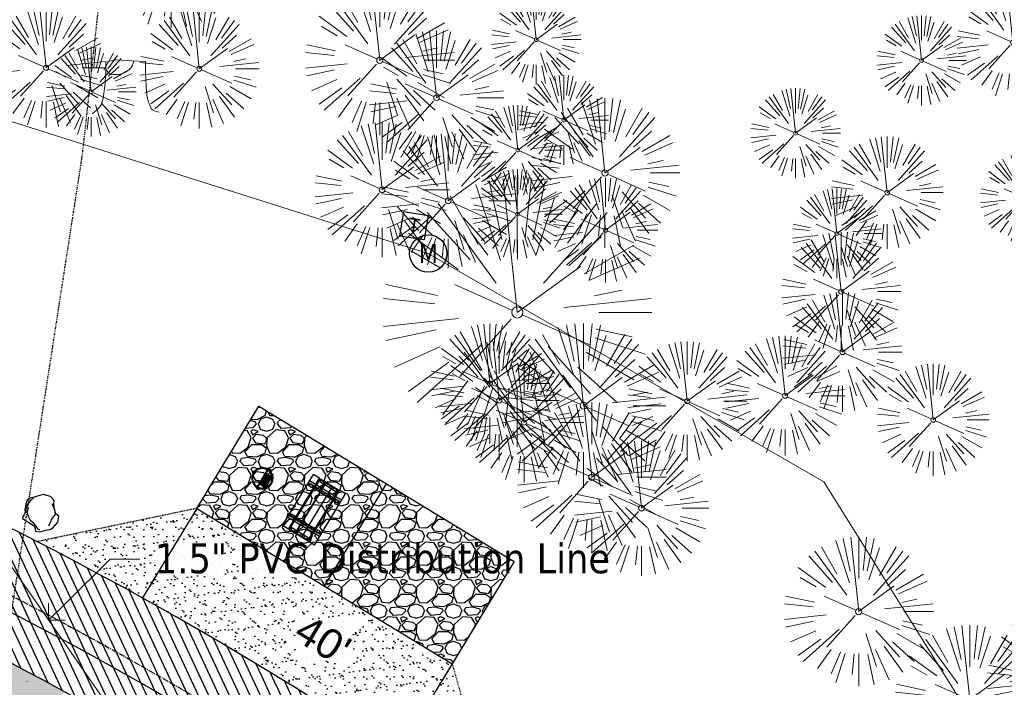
# Model space of a CAD drawing. Header units: feet. Extents: x 1134296 to 1140710, y 647902 to 649877.
# Tile 57 of 66: x 1134967 to 1135099, y 649240 to 649329. Entities that reach past the tile are written whole.
import ezdxf
from ezdxf import colors
from ezdxf.entities.mleader import LeaderData, LeaderLine
from ezdxf.enums import TextEntityAlignment as Align
from ezdxf.lldxf.tags import DXFTag
from ezdxf.math import Vec2, Vec3

# ---------------------------------------------------------------- set-up
doc = ezdxf.new("R2010")
doc.units = ezdxf.units.FT
doc.header["$MEASUREMENT"] = 0
for name, pattern in [('CENTER2', [1.125, 0.75, -0.125, 0.125, -0.125]), ('DIVIDE2', [0.625, 0.25, -0.125, 0, -0.125, 0, -0.125]), ('RAD', [0.13, 0.08, -0.05])]:
    doc.linetypes.add(name, pattern=pattern)
for name, color, linetype, lineweight in [('-ANGLE-IRON', 8, 'Continuous', 25), ('V-ANNO-TEXT', 8, 'Continuous', 13), ('V-SITE-VEGE', 8, 'Continuous', 18), ('V-UTIL-POWR-LINE-UNDR', 8, 'EXIST_PROP POWER UNDERGROUND LINE 1', 15), ('V-UTIL-WATR-LINE', 8, 'WATER', 15)]:
    doc.layers.add(name, color=color, linetype=linetype, lineweight=lineweight)
for name, color, linetype in [('-BOLTS-LAGS-SCREWS', 7, 'Continuous'), ('-CONCRETE', 9, 'Continuous'), ('-HARDWARE', 7, 'Continuous'), ('-TIMBER', 6, 'Continuous'), ('C-CAMPSITE-PADS', 6, 'Continuous'), ('C-PRKG-ASPH', 5, 'Continuous'), ('C-PRKG-GRVL', 8, 'Continuous'), ('C-ROAD-ASPHALT', 1, 'Continuous'), ('C-ROAD-CNTR', 1, 'CENTER2'), ('C-ROAD-GRVL', 1, 'RAD'), ('C-SWLK-GRVL-PATT', 8, 'Continuous'), ('C-UTIL-WATER-MEP', 7, 'WATER (.5x)'), ('G-TEXT-ST02', 2, 'Continuous'), ('G-XREF', 7, 'Continuous'), ('L-BARRIERROCK', 6, 'Continuous'), ('V-FLOOD-PLAIN', 2, 'DIVIDE2'), ('V-UTIL-POWR-STRC', 1, 'Continuous')]:
    doc.layers.add(name, color=color, linetype=linetype)
doc.styles.add('Arial', font='arial.ttf', dxfattribs={"height": 180})
doc.styles.add('SEI-Dim & Leader', font='tahoma.ttf')
doc.styles.get("Standard").update_dxf_attribs({"font": 'arial.ttf'})
tags = doc.linetypes.add('EXIST_PROP POWER UNDERGROUND LINE 1', pattern='A,1.5,-0.2,["P-UG",Standard,S=0.08,R=0,X=-0.1,Y=-0.04],-0.3', length=2).pattern_tags.tags
tags[6] = DXFTag(74, 10)
tags = doc.linetypes.add('WATER', pattern='A,1.5,-0.2,["W",Standard,S=0.08,R=0,X=-0.1,Y=-0.04],-0.05', length=1.75).pattern_tags.tags
tags[6] = DXFTag(74, 10)
tags = doc.linetypes.add('WATER (.5x)', pattern='A,0.75,-0.2,["W",Standard,S=0.08,R=0,X=-0.1,Y=-0.04],-0.05', length=1).pattern_tags.tags
tags[6] = DXFTag(74, 10)
pattern_1 = [(37.5, (0, 0), (-0.0629933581, 1.926823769), [0, -1.52, 0, -1.7, 0, -1.625]), (7.5, (0, 0), (1.7697767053, 2.822146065), [0, -0.82, 0, -1.37, 0, -0.525]), (327.5, (-1.23, 0), (3.1141418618, 0.0056590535), [0, -0.5, 0, -1.8, 0, -2.35]), (317.5, (-1.23, 0), (3.0061266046, 0.877675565), [0, -0.25, 0, -1.18, 0, -1.35])]

# ---------------------------------------------------------------- blocks, each defined once
blk = doc.blocks.new('V-SITE-Meter')
blk.add_circle((0, 0), 0.08)
at = {"style": 'SEI-Dim & Leader'}
blk.add_text('M', height=0.08, dxfattribs=at).set_placement((0, 0), align=Align.MIDDLE_CENTER)
blk = doc.blocks.new('*U831', base_point=(1135021.655, 649297.834))
at = {"xscale": 31.25, "yscale": 31.25, "zscale": 31.25}
blk.add_blockref('V-SITE-Meter', (1135021.655, 649297.834), dxfattribs=at)
blk = doc.blocks.new('V-SITE-VEGE-Coniferious Tree 2')
at = {"color": 0, "linetype": 'ByBlock'}
for p, q in [((-0.0575, 0.2704), (-0.104, 0.4891)), ((-0.0003, 0.0026), (-0.0523, 0.4973)), ((0, 0.2219), (0, 0.5)), ((0.0289, 0.2753), (0.0522, 0.4973)), ((0.0572, 0.2693), (0.1039, 0.4891)), ((-0.0626, 0.1926), (-0.1545, 0.4755)), ((-0.0791, 0.1089), (-0.2939, 0.4045)), ((-0.146, 0.2528), (-0.25, 0.433)), ((0.0685, 0.211), (0.1382, 0.4256)), ((0.1391, 0.2411), (0.25, 0.433)), ((0.1869, 0.2573), (0.2939, 0.4045)), ((-0.1757, 0.1951), (-0.3346, 0.3716)), ((0.0978, 0.1086), (0.3345, 0.3716)), ((-0.2201, 0.1599), (-0.4046, 0.2939)), ((0.192, 0.1729), (0.3116, 0.2806)), ((-0.2844, 0.1642), (-0.3931, 0.227)), ((0.2488, 0.1436), (0.433, 0.25)), ((0.2659, 0.1184), (0.4568, 0.2034)), ((-0.0009, -0.0007), (0.235, 0.1707)), ((-0.2961, 0.0629), (-0.4891, 0.1039)), ((-0.0199, 0.0089), (-0.2319, 0.1032)), ((0.2873, 0.0611), (0.3885, 0.0826)), ((-0.306, 0.0322), (-0.4973, 0.0523)), ((0.1731, 0.0182), (0.4972, 0.0523)), ((0.3025, 0), (0.5, 0)), ((-0.2183, -0.0229), (-0.4973, -0.0523)), ((-0.023, -0.0255), (-0.2138, -0.2374)), ((0.0185, -0.0083), (0.272, -0.1211)), ((-0.3022, -0.0642), (-0.4891, -0.1039)), ((0.2936, -0.0624), (0.4274, -0.0908)), ((0.2891, -0.094), (0.4755, -0.1545)), ((-0.2881, -0.1283), (-0.4568, -0.2034)), ((-0.132, -0.1189), (-0.3716, -0.3346)), ((0.1144, -0.1271), (0.2718, -0.3019)), ((0.0478, -0.1473), (0.1192, -0.3671)), ((0.2555, -0.1475), (0.433, -0.25)), ((-0.2545, -0.1849), (-0.4046, -0.2939)), ((0.2254, -0.2029), (0.3716, -0.3346)), ((-0.1843, -0.2536), (-0.2767, -0.3808)), ((0.1131, -0.2541), (0.2033, -0.4568)), ((0.1689, -0.2325), (0.2939, -0.4045)), ((-0.1214, -0.2725), (-0.1856, -0.4168)), ((-0.091, -0.2799), (-0.1545, -0.4755)), ((-0.0297, -0.2818), (-0.0443, -0.4216)), ((0, -0.2818), (0, -0.5)), ((0.061, -0.2873), (0.1039, -0.4891))]:
    blk.add_line(p, q, dxfattribs=at)
blk.add_circle((0, 0), 0.0208)
blk = doc.blocks.new('V-UTIL-POWR-TRANS')
blk.add_lwpolyline([(-0.075, 0.075), (0.075, 0.075), (0.075, -0.075), (-0.075, -0.075)], close=True)
at = {"style": 'SEI-Dim & Leader'}
blk.add_text('T', height=0.09, dxfattribs=at).set_placement((0, 0), align=Align.MIDDLE_CENTER)
blk = doc.blocks.new('*U884', base_point=(1135021.655, 649297.834))
at = {"xscale": 31.25, "yscale": 31.25, "zscale": 31.25}
blk.add_blockref('V-SITE-Meter', (1135021.655, 649297.834), dxfattribs=at)
blk = doc.blocks.new('V-SITE-VEGE-Stump')
for points in [[(-0.0776, 0.1565, -0.027668), (-0.0534, 0.1634, -0.067978), (-0.0432, 0.1643), (0.0086, 0.1616), (0.054, 0.1591)], [(-0.1229, -0.0143, 0.052613), (-0.0986, 0.0077, 0.106195), (-0.0905, 0.0219, 0.044862), (-0.0837, 0.0527, 0.020074), (-0.0776, 0.1229, 0.011675), (-0.0773, 0.1364, 0.007866), (-0.0776, 0.1565)], [(0.0151, 0.1613, -0.082864), (0.0081, 0.142, -0.111324), (-0.0021, 0.1306, -0.039313), (-0.0159, 0.1223, -0.049197), (-0.028, 0.1177, -0.066002), (-0.0447, 0.1155, -0.070187), (-0.0604, 0.1177, -0.114859), (-0.0685, 0.1223, -0.075938), (-0.0773, 0.1332)], [(0.054, 0.1591, 0.004334), (0.0538, 0.1369, 0.008344), (0.054, 0.1254), (0.0561, 0.0762, 0.046252), (0.0624, 0.0317, 0.069625), (0.0733, 0.0038, 0.149725), (0.0794, -0.002, 0.058523), (0.0992, -0.0091)]]:
    blk.add_lwpolyline(points, format="xyb")
blk = doc.blocks.new('_Open90')
at = {"color": 0, "linetype": 'ByBlock', "lineweight": -2}
for p, q in [((-0.5, 0.5), (0, 0)), ((0, 0), (-1, 0)), ((0, 0), (-0.5, -0.5))]:
    blk.add_line(p, q, dxfattribs=at)
blk = doc.blocks.new('10FT_Precast Table')
at = {"layer": '-ANGLE-IRON'}
for p, q in [((-28.5, 21.1), (-28.5, 27.6)), ((-28.5, 27.6), (-24.5, 27.6)), ((-24.5, 21.1), (-28.5, 21.1)), ((-24.5, 27.6), (-24.5, 21.1)), ((28.5, 21.1), (28.5, 27.6)), ((28.5, 27.6), (32.5, 27.6)), ((32.5, 21.1), (28.5, 21.1)), ((32.5, 27.6), (32.5, 21.1)), ((-43.5, 15.3), (-46.5, 15.3)), ((-46.5, 15.3), (-46.5, -15.3)), ((-43.5, -15.3), (-43.5, 15.3)), ((-25.5, 15.3), (-28.5, 15.3)), ((-28.5, 15.3), (-28.5, -15.3)), ((-25.5, -15.3), (-25.5, 15.3)), ((32.5, 15.3), (29.5, 15.3)), ((29.5, 15.3), (29.5, -15.3)), ((32.5, -15.3), (32.5, 15.3)), ((46.5, 15.3), (43.5, 15.3)), ((43.5, 15.3), (43.5, -15.3)), ((46.5, -15.3), (46.5, 15.3)), ((-46.5, -15.3), (-43.5, -15.3)), ((-28.5, -15.3), (-25.5, -15.3)), ((29.5, -15.3), (32.5, -15.3)), ((43.5, -15.3), (46.5, -15.3)), ((-28.5, -27.6), (-28.5, -21.1)), ((-28.5, -21.1), (-24.5, -21.1)), ((-24.5, -27.6), (-28.5, -27.6)), ((-24.5, -21.1), (-24.5, -27.6)), ((28.5, -27.6), (28.5, -21.1)), ((28.5, -21.1), (32.5, -21.1)), ((32.5, -27.6), (28.5, -27.6)), ((32.5, -21.1), (32.5, -27.6))]:
    blk.add_line(p, q, dxfattribs=at)
at = {"layer": '-BOLTS-LAGS-SCREWS'}
for centre in [(-26.5, 26.1), (-26.5, 22.6), (30.5, 26.1), (30.5, 22.6), (-45, 14.3), (-45, 8.8), (-45, 2.8), (-27, 14.3), (-27, 8.8), (-27, 2.8), (31, 14.3), (31, 8.8), (31, 2.8), (45, 14.3), (45, 8.8), (45, 2.8), (-45, -2.8), (-45, -8.8), (-45, -14.3), (-27, -2.8), (-27, -8.8), (-27, -14.3), (31, -2.8), (31, -8.8), (31, -14.3), (45, -2.8), (45, -8.8), (45, -14.3), (-26.5, -22.6), (-26.5, -26.1), (30.5, -22.6), (30.5, -26.1)]:
    blk.add_circle(centre, 0.156, dxfattribs=at)
at = {"layer": '-CONCRETE'}
for p, q in [((-32, -30), (-32, 30)), ((-28.5, 30), (-28.5, 27.6)), ((-28.5, -27.1), (-28.5, 27.1)), ((32.5, 30), (32.5, 27.6)), ((32.5, -27.1), (32.5, 27.1)), ((36, -30), (36, 30)), ((-28.5, -30), (-28.5, -27.6)), ((32.5, -27.6), (32.5, -30))]:
    blk.add_line(p, q, dxfattribs=at)
at = {"layer": '-TIMBER'}
for p, q in [((-48, 18.7), (-48, 30)), ((-48, 30), (48, 30)), ((-48, 18.7), (48, 18.7)), ((-48, 5.9), (-48, 17.1)), ((-48, 17.1), (48, 17.1)), ((48, 18.7), (48, 30)), ((48, 17.1), (48, 5.9)), ((-48, 5.9), (48, 5.9)), ((-48, -5.6), (-48, 5.6)), ((-48, 5.6), (48, 5.6)), ((48, 5.6), (48, -5.6)), ((48, -5.6), (-48, -5.6)), ((-48, -17.1), (-48, -5.9)), ((48, -5.9), (-48, -5.9)), ((48, -5.9), (48, -17.1)), ((48, -17.1), (-48, -17.1)), ((-48, -30), (-48, -18.7)), ((-48, -18.7), (48, -18.7)), ((-48, -30), (48, -30)), ((48, -30), (48, -18.7))]:
    blk.add_line(p, q, dxfattribs=at)
blk = doc.blocks.new('*X1280')
at = {"color": 0}
for p, q in [((146.1, 353.6), (146.1, 353.7)), ((146.1, 352.9), (146.8, 353.6)), ((146.1, 352.5), (146.8, 353.3)), ((146.1, 351.8), (146.8, 352.6)), ((146.1, 351.5), (146.8, 352.2)), ((146.1, 350.8), (146.8, 351.5)), ((146.3, 350.7), (146.8, 351.2))]:
    blk.add_line(p, q, dxfattribs=at)
blk = doc.blocks.new('Pilot Rocks FS-30_18_PA')
at = {"layer": '-HARDWARE'}
for p, q in [((-8.8, 0), (-17.9, 0)), ((-17.9, 0), (-12.8, 0)), ((-10.2, 0), (10.2, 0)), ((8.8, 0), (17.9, 0)), ((12.8, 0), (17.9, 0)), ((-18.9, -1.4), (-18.9, -1)), ((-18.9, -1.4), (-18.9, -1)), ((-18.9, -4.6), (-18.9, -1.4)), ((-18.9, -1.4), (-18.9, -1.4)), ((-18.2, -1.4), (-18.2, -1)), ((-18.2, -1), (-18.2, -1.4)), ((-18.2, -1.4), (-18.1, -1.4)), ((-18.1, -1.4), (-18.1, -4.6)), ((-8.8, -0.6), (-17.9, -0.6)), ((-13.3, -0.6), (-17.9, -0.6)), ((-10.2, -0.6), (10.2, -0.6)), ((-10.2, -0.6), (-10.2, -11.3)), ((-10.2, -11.3), (-10.2, -14.8)), ((-10.2, -13.7), (-10.2, -14.8)), ((-9.5, -0.6), (-9.5, -11.3)), ((-9.5, -11.3), (-9.5, -14.8)), ((-9.5, -11.6), (9.5, -11.6)), ((-9.5, -12.3), (9.5, -12.3)), ((-9.5, -14.8), (-9.5, -14.5)), ((-8.8, -0.6), (-8.8, -11.6)), ((-8.3, -0.6), (-8.3, -11.6)), ((-7.5, -0.6), (-7.5, -11.6)), ((-7, -0.6), (-7, -11.6)), ((-6.2, -0.6), (-6.2, -11.6)), ((-5.7, -0.6), (-5.7, -11.6)), ((-4.9, -0.6), (-4.9, -11.6)), ((-4.3, -0.6), (-4.3, -11.6)), ((-3.6, -0.6), (-3.6, -11.6)), ((-3, -0.6), (-3, -11.6)), ((-2.2, -0.6), (-2.2, -11.6)), ((-1.7, -0.6), (-1.7, -11.6)), ((-0.9, -0.6), (-0.9, -11.6)), ((-0.4, -0.6), (-0.4, -11.6)), ((0.4, -0.6), (0.4, -11.6)), ((0.9, -0.6), (0.9, -11.6)), ((1.7, -0.6), (1.7, -11.6)), ((2.2, -0.6), (2.2, -11.6)), ((3, -0.6), (3, -11.6)), ((3.6, -0.6), (3.6, -11.6)), ((4.3, -0.6), (4.3, -11.6)), ((4.9, -0.6), (4.9, -11.6)), ((5.7, -0.6), (5.7, -11.6)), ((6.2, -0.6), (6.2, -11.6)), ((7, -0.6), (7, -11.6)), ((7.5, -0.6), (7.5, -11.6)), ((8.3, -0.6), (8.3, -11.6)), ((8.8, -0.6), (8.8, -11.6)), ((17.9, -0.6), (8.8, -0.6)), ((9.5, -0.6), (9.5, -11.3)), ((9.5, -11.3), (9.5, -14.8)), ((9.5, -14.5), (9.5, -14.8)), ((10.2, -0.6), (10.2, -11.3)), ((10.2, -11.3), (10.2, -14.8)), ((10.2, -14.8), (10.2, -13.7)), ((18.1, -4.6), (18.1, -1.4)), ((18.1, -1.4), (18.2, -1.4)), ((18.9, -4.6), (18.1, -4.6)), ((18.2, -1.4), (18.2, -1)), ((18.2, -1.4), (18.2, -1)), ((18.9, -1.4), (18.9, -1)), ((18.9, -1), (18.9, -1.4)), ((18.9, -1.4), (18.9, -1.4)), ((18.9, -1.4), (18.9, -4.6))]:
    blk.add_line(p, q, dxfattribs=at)
at = {"layer": '-HARDWARE', "flags": 128}
for points in [[(0, 18.2, 1), (-0.6, 18.2), (-0.6, 15, 1), (0, 15), (0, 18.2)], [(-11.8, -8.9, -1), (-11.3, -9.4), (-13.5, -11.7, -1), (-14, -11.3), (-11.8, -8.9)], [(11.8, -8.9, 1), (11.3, -9.4), (13.5, -11.7, 1), (14, -11.3), (11.8, -8.9)]]:
    blk.add_lwpolyline(points, format="xyb", dxfattribs=at)
at = {"layer": '-HARDWARE'}
for points in [[(-18.9, -4.6), (-18.9, -1.4), (-18.1, -1.4), (-18.1, -4.6)], [(-7.5, -11.6), (-8.3, -11.6), (-8.3, -0.6), (-7.5, -0.6)], [(-6.2, -11.6), (-7, -11.6), (-7, -0.6), (-6.2, -0.6)], [(-4.9, -11.6), (-5.7, -11.6), (-5.7, -0.6), (-4.9, -0.6)], [(-3.6, -11.6), (-4.3, -11.6), (-4.3, -0.6), (-3.6, -0.6)], [(-2.2, -11.6), (-3, -11.6), (-3, -0.6), (-2.2, -0.6)], [(-0.9, -11.6), (-1.7, -11.6), (-1.7, -0.6), (-0.9, -0.6)], [(-0.4, -11.6), (0.4, -11.6), (0.4, -0.6), (-0.4, -0.6)], [(0.9, -11.6), (1.7, -11.6), (1.7, -0.6), (0.9, -0.6)], [(2.2, -11.6), (3, -11.6), (3, -0.6), (2.2, -0.6)], [(3.6, -11.6), (4.3, -11.6), (4.3, -0.6), (3.6, -0.6)], [(4.9, -11.6), (5.7, -11.6), (5.7, -0.6), (4.9, -0.6)], [(6.2, -11.6), (7, -11.6), (7, -0.6), (6.2, -0.6)], [(7.5, -11.6), (8.3, -11.6), (8.3, -0.6), (7.5, -0.6)], [(18.9, -4.6), (18.9, -1.4), (18.1, -1.4), (18.1, -4.6)]]:
    blk.add_lwpolyline(points, close=True, dxfattribs=at)
for centre, radius, start, end in [((0, 0), 17.1, 0.1484, 179.8516), ((-17.9, -1), 1, 90, 180), ((-17.9, -1), 1, 90, 180), ((0, 0), 15.7, 0.161, 179.839), ((17.9, -1), 1, 0, 90), ((17.9, -1), 1, 0, 90), ((-17.9, -1), 0.333, 90, 180), ((-17.9, -1), 0.333, 90, 180), ((0, 0), 17.1, 182.0901, 220.7491), ((0, 0), 15.7, 182.2674, 220.2248), ((0, 0), 17.1, 220.7491, 233.2978), ((0, 0), 15.7, 220.2248, 229.5861), ((-9.9, -11.6), 0.333, 0, 180), ((-9.9, -14.8), 0.333, 180, 0), ((-9.9, -14.8), 0.333, 180, 0), ((0, 0), 15.7, 232.704, 307.296), ((0, 0), 17.1, 236.0414, 303.9586), ((9.9, -11.6), 0.333, 0, 180), ((9.9, -14.8), 0.333, 180, 0), ((9.9, -14.8), 0.333, 180, 0), ((0, 0), 15.7, 310.4139, 319.7752), ((0, 0), 17.1, 306.7022, 319.2509), ((0, 0), 15.7, 319.7752, 357.7326), ((0, 0), 17.1, 319.2509, 357.9099), ((17.9, -1), 0.333, 0, 90), ((17.9, -1), 0.333, 0, 90)]:
    blk.add_arc(centre, radius, start, end, dxfattribs=at)
at = {"layer": '-HARDWARE', "rotation": 180}
for p, xscale, yscale, zscale in [((137.7, 372.6), 1.066666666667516, 1.066666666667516, 1.066666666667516), ((-137.7, 372.6), -1.066666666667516, 1.066666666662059, 1.066666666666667)]:
    blk.add_blockref('*X1280', p, dxfattribs=dict(at, xscale=xscale, yscale=yscale, zscale=zscale))
blk = doc.blocks.new("5'_BarrierRock")
at = {"layer": 'L-BARRIERROCK', "flags": 128}
for points in [[(3.8, 25.2), (-4, 23.4), (-10.8, 21), (-17.7, 19.5), (-22.2, 16.5), (-24.3, 10.3), (-26.1, 0.1), (-25.5, -2.9), (-27, -7), (-29.1, -9.7), (-29.4, -13.3), (-11.1, -24.7), (-9.1, -29.7), (-9.1, -31.5), (-8.8, -33.6), (-1.9, -34.5), (7.7, -31.8), (16, -30), (19.6, -27.4), (27.1, -18.7), (28.9, -9.4), (24.1, -5.6), (22, 1.6), (21.4, 6.1), (20.8, 11.2), (21.1, 15.1), (19, 18.6), (15.2, 22.2), (3.8, 25.2)], [(-24.3, -3.8), (-24.3, 1.3), (-22.2, 8.2), (-18.6, 13.3), (-14.4, 18), (-11.4, 19.8)], [(-20.4, 4.6), (-21.9, -2.6), (-21.3, -6.4), (-20.4, -9.4), (-17.1, -15.7), (-12.9, -19), (-7, -26.8), (-5.5, -29.4), (-3.4, -30.6), (-1.9, -30.6)], [(17.5, 10.9), (21.6, 1.5), (22.6, -6.1), (17.2, -14.2), (15.4, -18.4), (13.4, -22.9), (12.2, -25.6)]]:
    blk.add_lwpolyline(points, dxfattribs=at)
blk = doc.blocks.new('C_PBASE-PACTOLA_02403811')
at = {"layer": 'C-CAMPSITE-PADS'}
for points in [[(1134990.67, 649263.74), (1134998.98, 649277.41), (1135033.16, 649256.64), (1135024.85, 649242.97)], [(1134990.67, 649263.74), (1135024.85, 649242.97)]]:
    blk.add_lwpolyline(points, dxfattribs=at)
at = {"layer": 'C-ROAD-ASPHALT'}
blk.add_lwpolyline([(1134916.81, 648653.23), (1134952.32, 648718.22, 0.019155), (1134969.66, 648753.05), (1135036.87, 648902.16, 0.009219), (1135044.25, 648919.38), (1135101.51, 649060.02, 0.049273), (1135107.54, 649080.38), (1135113.25, 649110.08, 0.302523), (1135079.74, 649189.8), (1135017.58, 649231, 0.036701), (1134952.66, 649267.49), (1134930.36, 649277.95, 0.265468), (1134828.52, 649269.75), (1134807.49, 649255.39, 0.041643), (1134780.65, 649233.58), (1134706.83, 649162.6, 0.057659), (1134625.2, 649063.66, -0.572256), (1134616.58, 649064.03), (1134601.86, 649091.79)], format="xyb", dxfattribs=at)
blk.add_lwpolyline([(1134609.5, 649004.17, -0.084817), (1134717.92, 649151.06), (1134791.74, 649222.04, -0.041643), (1134816.52, 649242.18), (1134837.54, 649256.54, -0.265468), (1134923.57, 649263.47), (1134945.86, 649253.01, -0.036701), (1135008.74, 649217.67), (1135070.9, 649176.46, -0.302523), (1135097.53, 649113.09), (1135091.83, 649083.4, -0.049273), (1135086.69, 649066.05), (1135029.44, 648925.41, -0.009219), (1135022.29, 648908.74), (1134970.11, 648792.98, 0.09467), (1134957.79, 648834.73), (1134921.93, 648904.35, 0.300313), (1134722.09, 649016.56), (1134632.5, 649010.11, 0.090714)], format="xyb", close=True, dxfattribs=at)
at = {"layer": 'C-ROAD-CNTR', "flags": 128}
blk.add_lwpolyline([(1134682.82, 648422.25), (1134669.22, 648425.85, -0.177469), (1134620.15, 648460.15), (1134616.5, 648465.38, -0.104209), (1134576.2, 648560.26), (1134558.55, 648650.05, -0.01381), (1134553.98, 648677.28), (1134544.9, 648742.27, -0.094333), (1134550.43, 648854.34), (1134559, 648889.72, -0.142864), (1134712.37, 649156.83), (1134786.2, 649227.81, -0.041643), (1134812.01, 649248.79), (1134833.03, 649263.15, -0.265468), (1134926.96, 649270.71), (1134949.26, 649260.25, -0.036701), (1135013.16, 649224.33), (1135075.32, 649183.13, -0.302523), (1135105.39, 649111.58), (1135099.69, 649081.89, -0.049273), (1135094.1, 649063.04), (1135036.84, 648922.4, -0.009219), (1135029.58, 648905.45), (1134962.36, 648756.34, -0.019155), (1134945.3, 648722.05), (1134909.79, 648657.07, -0.111237), (1134866.24, 648607.57), (1134762.18, 648532.09, 0.322945), (1134716.4, 648393.22), (1134719.72, 648382.71, -0.171424), (1134715.29, 648249.56), (1134707.16, 648228.78, -0.022723), (1134688.71, 648187.28, 0.05045), (1134653.34, 648094.13)], format="xyb", dxfattribs=at)
at = {"layer": 'C-ROAD-GRVL', "flags": 128}
for points in [[(1134990.67, 649263.74), (1134969.32, 649259.3)], [(1135024.85, 649242.97), (1135030.65, 649222.34)]]:
    blk.add_lwpolyline(points, dxfattribs=at)
at = {"layer": 'C-UTIL-WATER-MEP', "flags": 128}
blk.add_lwpolyline([(1134713.29, 648416.24), (1134669.73, 648427.78, -0.177469), (1134621.79, 648461.3), (1134618.14, 648466.52, -0.104209), (1134578.16, 648560.65), (1134560.52, 648650.44, -0.01381), (1134555.96, 648677.56), (1134546.88, 648742.55, -0.094333), (1134552.38, 648853.87), (1134560.94, 648889.25, -0.142864), (1134713.76, 649155.39), (1134787.59, 649226.37, -0.041643), (1134813.13, 649247.14), (1134834.16, 649261.5, -0.265468), (1134926.11, 649268.9), (1134948.41, 649258.44, -0.036701), (1135012.06, 649222.67), (1135074.22, 649181.46, -0.302523), (1135103.43, 649111.96), (1135097.72, 649082.26, -0.049273), (1135092.25, 649063.79), (1135034.99, 648923.15, -0.009219), (1135027.76, 648906.27), (1134960.54, 648757.16, -0.019155), (1134943.55, 648723.01), (1134908.04, 648658.03, -0.111237), (1134865.06, 648609.19), (1134761.01, 648533.71, 0.157468), (1134714.97, 648470.68, 0.157468)], format="xyb", dxfattribs=at)
at = {"layer": 'Defpoints', "flags": 128}
for points in [[(1135007.76, 649253.35), (1135016.07, 649267.03)], [(1134990.67, 649263.74), (1134983.4, 649251.77)], [(1135024.85, 649242.97), (1135017.58, 649231)]]:
    blk.add_lwpolyline(points, dxfattribs=at)
at = {"layer": '-HARDWARE', "xscale": 0.08333333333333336, "yscale": 0.08333333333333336, "zscale": 0.08333333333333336, "rotation": 58.71544188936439}
blk.add_blockref('Pilot Rocks FS-30_18_PA', (1134999.46, 649267.76), dxfattribs=at)
at = {"xscale": 0.08333333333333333, "yscale": 0.08333333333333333, "zscale": 0.08333333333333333, "rotation": 58.71544188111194}
blk.add_blockref('10FT_Precast Table', (1135006.36, 649263.56), dxfattribs=at)
at = {"layer": 'L-BARRIERROCK', "xscale": 0.08333333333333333, "yscale": 0.08333333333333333, "zscale": 0.08333333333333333}
blk.add_blockref("5'_BarrierRock", (1134969.83, 649263.48), dxfattribs=at)
at = {"layer": 'C-CAMPSITE-PADS', "insert": (1135005.49, 649249.79), "char_height": 4, "attachment_point": 1, "rotation": 328.7154, "style": 'Arial'}
blk.add_mtext_dynamic_manual_height_columns("40'", width=0.889, gutter_width=1, heights=[0], dxfattribs=at)
blk = doc.blocks.new('C_PHTCH-PACTOLA_02403811')
at = {"layer": 'C-PRKG-ASPH'}
h = blk.add_hatch(dxfattribs=at)
h.set_pattern_fill('ANSI31', color=256, scale=10, angle=70)
edge = h.paths.add_edge_path(flags=16)
edge.add_arc((1135093.57, 648760.36), 542, 143.5704, 153.2664, ccw=False)
edge.add_arc((1135093.57, 648760.36), 542, 133.8743, 143.5704, ccw=False)
edge.add_line((1134717.92, 649151.06), (1134791.74, 649222.04))
edge.add_arc((1134924.81, 649083.64), 192, 124.3358, 133.8743, ccw=False)
edge.add_line((1134816.52, 649242.18), (1134837.54, 649256.54))
edge.add_arc((1134886.61, 649184.7), 87, 64.8666, 124.3358, ccw=False)
edge.add_line((1134923.57, 649263.47), (1134945.86, 649253.01))
edge.add_arc((1134736.9, 648807.59), 492, 56.4591, 64.8666, ccw=False)
edge.add_line((1135008.74, 649217.67), (1135070.9, 649176.46))
edge.add_arc((1135036.64, 649124.78), 62, -10.868, 56.4591, ccw=False)
edge.add_line((1135097.53, 649113.09), (1135091.83, 649083.4))
edge.add_arc((1135001.48, 649100.74), 92, 337.8486, 349.132, ccw=False)
edge.add_line((1135086.69, 649066.05), (1135029.44, 648925.41))
edge.add_arc((1134573.75, 649110.92), 492, 335.736, 337.8486, ccw=False)
edge.add_line((1135022.29, 648908.74), (1134970.11, 648792.98))
edge.add_line((1134970.11, 648792.98), (1134955.07, 648759.62))
edge.add_arc((1134506.53, 648961.81), 492, 331.3466, 335.736, ccw=False)
edge.add_line((1134938.28, 648725.89), (1134902.77, 648660.9))
edge.add_arc((1134778.16, 648728.99), 142, 305.9573, 331.3466, ccw=False)
edge.add_line((1134861.54, 648614.05), (1134757.48, 648538.57))
edge.add_arc((1134835.58, 648430.91), 133, 125.9573, 166.4172)
edge.add_arc((1134672.28, 648470.36), 35, 244.1086, 346.4172, ccw=False)
edge.add_arc((1134691.46, 648509.91), 78.96, 214.9055, 244.1168, ccw=False)
edge.add_line((1134626.71, 648464.73), (1134623.06, 648469.96))
edge.add_arc((1134821.51, 648608.47), 242, 191.1168, 214.9138, ccw=False)
edge.add_line((1134584.05, 648561.81), (1134566.4, 648651.59))
edge.add_arc((1135049.17, 648746.46), 492, 187.9519, 191.1168, ccw=False)
edge.add_line((1134561.9, 648678.39), (1134552.83, 648743.38))
edge.add_arc((1134842.02, 648783.77), 292, 166.3961, 187.9519, ccw=False)
edge.add_line((1134558.21, 648852.45), (1134566.77, 648887.84))
edge.add_arc((1135093.57, 648760.36), 542, 158.0478, 166.3961, ccw=False)
edge.add_arc((1135093.57, 648760.36), 542, 153.2664, 158.0478, ccw=False)
edge = h.paths.add_edge_path()
edge.add_line((1134664.93, 648091.02), (1134641.75, 648097.24))
edge.add_arc((1135131.44, 647965.88), 507, 154.1155, 164.9841, ccw=False)
edge.add_arc((1135131.44, 647965.88), 507, 153.4315, 154.1155, ccw=False)
edge.add_arc((1134241.51, 648410.91), 488, 333.4315, 338.6384)
edge.add_line((1134695.99, 648233.15), (1134704.11, 648253.93))
edge.add_arc((1134529.03, 648322.41), 188, 338.6384, 377.1955)
edge.add_arc((1134651.31, 648360.25), 60, 17.1955, 74.9727)
edge.add_line((1134666.86, 648418.2), (1134661.5, 648419.81))
edge.add_arc((1134691.49, 648509.95), 95, 223.9419, 251.5981, ccw=False)
edge.add_arc((1134691.54, 648509.98), 95.06, 214.9166, 223.9393, ccw=False)
edge.add_line((1134613.59, 648455.57), (1134609.94, 648460.8))
edge.add_arc((1134821.51, 648608.47), 258, 191.1168, 214.9138, ccw=False)
edge.add_line((1134568.35, 648558.72), (1134550.7, 648648.51))
edge.add_arc((1135049.17, 648746.46), 508, 187.9519, 191.1168, ccw=False)
edge.add_line((1134546.06, 648676.18), (1134536.98, 648741.16))
edge.add_arc((1134842.02, 648783.77), 308, 166.3961, 187.9519, ccw=False)
edge.add_line((1134542.66, 648856.22), (1134551.22, 648891.6))
edge.add_arc((1135093.57, 648760.36), 558, 163.9213, 166.3961, ccw=False)
edge.add_arc((1134538.18, 648920.44), 20, 343.9213, 402.7699)
edge.add_line((1134552.86, 648934.02), (1134533.45, 648955.01))
edge.add_arc((1135093.57, 648760.36), 592.98, 146.01874, 160.8371, ccw=False)
edge.add_line((1134601.86, 649091.79), (1134616.58, 649064.03))
edge.add_arc((1134621, 649066.38), 5, 207.9516, 327.0741)
edge.add_arc((1135093.57, 648760.36), 558, 133.8743, 147.0741, ccw=False)
edge.add_line((1134706.83, 649162.6), (1134780.65, 649233.58))
edge.add_arc((1134924.81, 649083.64), 208, 124.3358, 133.8743, ccw=False)
edge.add_line((1134807.49, 649255.39), (1134828.52, 649269.75))
edge.add_arc((1134886.61, 649184.7), 103, 64.8666, 124.3358, ccw=False)
edge.add_line((1134930.36, 649277.95), (1134952.66, 649267.49))
edge.add_arc((1134736.9, 648807.59), 508, 56.4591, 64.8666, ccw=False)
edge.add_line((1135017.58, 649231), (1135079.74, 649189.8))
edge.add_arc((1135036.64, 649124.78), 78, -10.868, 56.4591, ccw=False)
edge.add_line((1135113.25, 649110.08), (1135107.54, 649080.38))
edge.add_arc((1135001.48, 649100.74), 108, 337.8486, 349.132, ccw=False)
edge.add_line((1135101.51, 649060.02), (1135044.25, 648919.38))
edge.add_arc((1134573.75, 649110.92), 508, 335.736, 337.8486, ccw=False)
edge.add_line((1135036.87, 648902.16), (1134969.66, 648753.05))
edge.add_arc((1134506.53, 648961.81), 508, 331.3466, 335.736, ccw=False)
edge.add_line((1134952.32, 648718.22), (1134916.81, 648653.23))
edge.add_arc((1134778.16, 648728.99), 158, 305.9573, 331.3466, ccw=False)
edge.add_line((1134870.94, 648601.1), (1134766.88, 648525.62))
edge.add_arc((1134835.58, 648430.91), 117, 125.9573, 162.2649)
edge.add_arc((1134752.71, 648457.41), 30, 162.2649, 196.8024)
edge.add_arc((1134835.58, 648430.91), 113, 170.9217, 197.5477)
edge.add_line((1134727.84, 648396.84), (1134731.16, 648386.32))
edge.add_arc((1134529.03, 648322.41), 212, 11.3401, 17.5477, ccw=False)
edge.add_arc((1134529.06, 648322.4), 211.97, -20.6491, 11.3422, ccw=False)
edge.add_arc((1134759.87, 648235.31), 34.72, 159.1872, 239.4136)
edge.add_line((1134742.2, 648205.42), (1134709.51, 648185.7))
edge.add_line((1134709.51, 648185.7), (1134699, 648181.01))
edge.add_arc((1135131.44, 647965.88), 483, 153.5512, 164.9841)
at = {"layer": 'C-PRKG-GRVL'}
h = blk.add_hatch(dxfattribs=at)
h.set_pattern_fill('AR-SAND', color=256)
h.set_pattern_definition(pattern_1)
edge = h.paths.add_edge_path()
edge.add_line((1135030.65, 649222.34), (1135024.85, 649242.97))
edge.add_line((1135024.85, 649242.97), (1134990.67, 649263.74))
edge.add_line((1134990.67, 649263.74), (1134969.32, 649259.3))
edge.add_arc((1134736.9, 648807.59), 508, 56.4591, 62.7726, ccw=False)
edge.add_line((1135017.58, 649231), (1135030.65, 649222.34))
h = blk.add_hatch(dxfattribs=at)
h.set_pattern_fill('AR-SAND', color=256)
h.set_pattern_definition(pattern_1)
edge = h.paths.add_edge_path()
edge.add_line((1134948.08, 649242.84), (1134967.35, 649179.4))
edge.add_line((1134967.35, 649179.4), (1134982.66, 649184.05))
edge.add_line((1134982.66, 649184.05), (1134967.33, 649234.52))
edge.add_arc((1134971.15, 649235.69), 4, 61.3124, 196.9026, ccw=False)
edge.add_arc((1134736.9, 648807.59), 492, 61.3124, 64.8666)
edge.add_line((1134945.86, 649253.01), (1134934.77, 649258.21))
edge.add_arc((1134924.16, 649235.58), 25, 16.9026, 64.8666, ccw=False)
at = {"layer": 'C-SWLK-GRVL-PATT'}
h = blk.add_hatch(dxfattribs=at)
h.set_pattern_fill('GRAVEL', color=256, scale=5)
h.set_pattern_definition([(228.012787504, (3.6, 5), (-40, -45), [0.67268, -66.595440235]), (184.969740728, (3.15, 4.5), (60, 5), [1.15434, -114.279623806]), (132.510447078, (2, 4.4), (50, -55), [0.81394, -80.58016298]), (267.273689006, (0.05, 3.15), (5, 100), [1.05119, -104.067790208]), (292.833654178, (0, 2.1), (-25, 60), [1.030775, -102.04686564]), (357.273689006, (0.4, 1.15), (-100, 5), [1.05119, -104.067790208]), (37.694240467, (1.45, 1.1), (-65, -50), [1.390145, -137.624242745]), (72.255328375, (2.55, 1.95), (35, 110), [1.31244, -129.931607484]), (121.429565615, (2.95, 3.2), (-40, 65), [1.05475, -104.420365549]), (175.23635831, (2.4, 4.1), (55, -5), [1.20416, -59.003812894]), (222.397437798, (1.2, 4.2), (-60, -55), [1.55724, -154.166875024]), (138.814074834, (5, 3.1), (-35, 30), [0.531505, -52.619224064]), (171.46923439, (4.6, 3.45), (65, -10), [1.011185, -100.10755708]), (225, (3.6, 3.6), (-6e-16, -5), [0.707105, -6.363962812]), (203.198590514, (3.25, 4.2), (25, 10), [0.38079, -37.69807553]), (291.80140949, (2.9, 4.05), (-5, 15), [0.538515, -26.387309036]), (30.96375653, (3.1, 3.55), (15, 10), [0.874645, -28.280114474]), (161.56505118, (3.85, 4), (10, -5), [0.632455, -15.1789333]), (16.389540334, (0, 4.05), (50, 15), [0.886, -87.714225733]), (70.346175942, (0.85, 4.3), (-20.00000000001, -55.00000000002), [0.743305, -73.587038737]), (293.198590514, (3.85, 5), (-10, 25), [0.761575, -37.31729053]), (343.610459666, (4.15, 4.3), (-50, 15), [0.886, -87.714225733]), (339.44395478, (0, 0.95), (-25, 10), [0.8544, -41.865618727]), (294.77514057, (0.8, 0.65), (-25, 55), [0.71589, -70.873215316]), (66.801409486, (3.9, 0), (10, 25), [0.761575, -37.31729053]), (17.354024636, (4.2, 0.7), (-65, -20), [0.838155, -82.977118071]), (69.44395478, (1.45, 0), (-10, -25), [0.4272, -42.292818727]), (101.30993247, (3.6, 0), (-5, 20), [0.25495, -25.240147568]), (165.96375653, (3.55, 0.25), (15, -5), [1.030775, -19.584753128]), (186.009005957, (2.55, 0.5), (50, 5), [0.95525, -94.569615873]), (303.69006753, (3.1, 3.1), (-5, 10), [0.72111, -17.306646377]), (353.157226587, (3.5, 2.5), (85, -10), [1.25897, -124.63781312]), (60.9453959, (4.75, 2.35), (-20, -35), [0.51478, -50.963370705]), (90, (5, 2.8), (-5, 5), [0.3, -4.7]), (120.256437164, (2.45, 0.65), (20, -35), [0.69462, -68.767599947]), (48.012787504, (2.1, 1.25), (40, 45), [1.34536, -65.922760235]), (0, (3, 2.25), (5, 5), [1.3, -3.7]), (325.30484647, (4.3, 2.25), (50, -35), [0.79057, -78.266371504]), (254.0546041, (4.95, 1.8), (-5, -20), [0.72801, -35.672539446]), (207.645975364, (4.75, 1.1), (-95, -50), [1.185325, -117.347370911]), (175.42607874, (3.7, 0.55), (-65, 5), [1.253995, -124.14536704])])
h.paths.add_polyline_path([(1134990.67, 649263.74), (1134998.98, 649277.41), (1135033.16, 649256.64), (1135024.85, 649242.97)])
blk = doc.blocks.new('C_XBASE-PACTOLA_02403811')
at = {"layer": 'V-FLOOD-PLAIN', "flags": 128}
blk.add_lwpolyline([(1134914.78, 649486.68), (1134964.91, 649449.91), (1134986.13, 649409.61), (1134975.35, 649311.08), (1134958.92, 649205.06), (1134955.56, 649145.24), (1134964.04, 649110.86), (1134999.27, 649088), (1135032.63, 649078.28), (1135064.17, 649081.71), (1135129.22, 649125.04), (1135225.74, 649171.74), (1135337.32, 649207.17), (1135395.2, 649212.43)], dxfattribs=at)
at = {"layer": 'V-UTIL-POWR-LINE-UNDR', "flags": 128}
blk.add_lwpolyline([(1134480.13, 648231.49), (1134495, 648496.17), (1134496.35, 648566.44), (1134464.63, 648641.53), (1134459.68, 648691.6), (1134473.79, 648747.28), (1134487.67, 648772.88), (1134492.62, 648802.57), (1134496.09, 648841.02), (1134500.8, 648860.32), (1134494.59, 648928.38), (1134495.61, 649027.12), (1134495.96, 649106.74), (1134599.22, 649131.5), (1134637.55, 649168.54), (1134656.34, 649214.88), (1134694.64, 649279.09), (1134746.48, 649319.73), (1134803.11, 649342.85), (1134848.62, 649349.48), (1134877.8, 649337.9), (1134908.97, 649315.13), (1134965.72, 649315.53), (1135021.66, 649297.83), (1135074.57, 649267.3), (1135109.81, 649210.95), (1135119.86, 649164.36), (1135144.6, 649102.15)], dxfattribs=at)
at = {"layer": 'V-UTIL-WATR-LINE', "flags": 128}
blk.add_lwpolyline([(1134946.43, 649283.89), (1135074.54, 649099.6), (1135109.75, 649053.73), (1135113.62, 649049.67), (1135081.39, 648993.54), (1135100.46, 648963.8), (1135008.67, 648766.44)], dxfattribs=at)
at = {"layer": 'V-SITE-VEGE'}
for name, p, xscale, yscale, zscale in [('V-SITE-VEGE-Coniferious Tree 2', (1134987.24, 649338), 19.99975840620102, 19.99975840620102, 19.99975840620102), ('V-SITE-VEGE-Coniferious Tree 2', (1135015.17, 649323.67), 19.99975840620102, 19.99975840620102, 19.99975840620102), ('V-SITE-VEGE-Coniferious Tree 2', (1135099.88, 649326.07), 14.99981880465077, 14.99981880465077, 14.99981880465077), ('V-SITE-VEGE-Coniferious Tree 2', (1135022.76, 649318.66), 17.99978256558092, 17.99978256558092, 17.99978256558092), ('V-SITE-VEGE-Stump', (1134981.64, 649317.09), 40.31522404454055, 40.31522404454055, 40.31522404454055), ('V-SITE-VEGE-Coniferious Tree 2', (1135045.3, 649308.6), 19.99975840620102, 19.99975840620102, 19.99975840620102), ('V-SITE-VEGE-Coniferious Tree 2', (1135015.48, 649306.35), 17.99978256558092, 17.99978256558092, 17.99978256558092), ('V-SITE-VEGE-Coniferious Tree 2', (1135024.33, 649304.88), 17.99978256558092, 17.99978256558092, 17.99978256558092), ('V-SITE-VEGE-Coniferious Tree 2', (1135083.06, 649305.97), 14.99981880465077, 14.99981880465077, 14.99981880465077), ('V-SITE-VEGE-Coniferious Tree 2', (1135033.57, 649289.95), 35.99956513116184, 35.99956513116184, 35.99956513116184), ('V-SITE-VEGE-Coniferious Tree 2', (1135045.37, 649300.96), 13.99983088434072, 13.99983088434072, 13.99983088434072), ('V-SITE-VEGE-Coniferious Tree 2', (1135042.44, 649277.48), 21.99973424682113, 21.99973424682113, 21.99973424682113), ('V-SITE-VEGE-Coniferious Tree 2', (1135089.23, 649275.58), 14.99981880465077, 14.99981880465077, 14.99981880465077), ('V-SITE-VEGE-Coniferious Tree 2', (1135043.53, 649267.9), 19.99975840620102, 19.99975840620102, 19.99975840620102), ('V-SITE-VEGE-Coniferious Tree 2', (1135050.18, 649263.78), 17.99978256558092, 17.99978256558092, 17.99978256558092), ('V-SITE-VEGE-Coniferious Tree 2', (1135079.26, 649249.95), 19.99975840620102, 19.99975840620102, 19.99975840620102), ('V-SITE-VEGE-Coniferious Tree 2', (1135106.44, 649240.69), 19.99975840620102, 19.99975840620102, 19.99975840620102), ('V-SITE-VEGE-Coniferious Tree 2', (1135094.11, 649238.14), 19.99975840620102, 19.99975840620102, 19.99975840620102)]:
    blk.add_blockref(name, p, dxfattribs=dict(at, xscale=xscale, yscale=yscale, zscale=zscale))
at = {"layer": 'V-SITE-VEGE', "rotation": 8.537736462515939e-07}
for p, xscale, yscale, zscale in [((1135036.1, 649326.43), 11.99985504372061, 11.99985504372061, 11.99985504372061), ((1134970.52, 649322.66), 15.99980672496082, 15.99980672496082, 15.99980672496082), ((1134991.02, 649322.53), 15.99980672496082, 15.99980672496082, 15.99980672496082), ((1135087.67, 649323.64), 11.99985504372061, 11.99985504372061, 11.99985504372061), ((1134976.56, 649319.46), 11.99985504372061, 11.99985504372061, 11.99985504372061), ((1135039.79, 649315.68), 11.99985504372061, 11.99985504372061, 11.99985504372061), ((1135070.8, 649313.92), 11.99985504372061, 11.99985504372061, 11.99985504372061), ((1135033.64, 649311.66), 11.99985504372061, 11.99985504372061, 11.99985504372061), ((1135101.5, 649305.25), 11.99985504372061, 11.99985504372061, 11.99985504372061), ((1135033.6, 649303.09), 11.99985504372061, 11.99985504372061, 11.99985504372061), ((1135076.34, 649300.52), 11.99985504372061, 11.99985504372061, 11.99985504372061), ((1135076.91, 649292.73), 15.99980672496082, 15.99980672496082, 15.99980672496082), ((1135077.07, 649284.65), 15.99980672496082, 15.99980672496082, 15.99980672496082), ((1135029.91, 649280.44), 15.99980672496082, 15.99980672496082, 15.99980672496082), ((1135069.4, 649278.81), 15.99980672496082, 15.99980672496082, 15.99980672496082), ((1135031.16, 649278.17), 15.99980672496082, 15.99980672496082, 15.99980672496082), ((1135056.31, 649278.08), 15.99980672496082, 15.99980672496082, 15.99980672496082), ((1135034.47, 649275.22), 15.99980672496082, 15.99980672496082, 15.99980672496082)]:
    blk.add_blockref('V-SITE-VEGE-Coniferious Tree 2', p, dxfattribs=dict(at, xscale=xscale, yscale=yscale, zscale=zscale))
at = {"layer": 'V-UTIL-POWR-STRC', "xscale": 22, "yscale": 22, "zscale": 22, "rotation": 351.2702864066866}
blk.add_blockref('V-UTIL-POWR-TRANS', (1135019.75, 649301.55), dxfattribs=at)
at = {"layer": 'V-UTIL-POWR-STRC'}
for name in ['*U831', '*U884']:
    blk.add_blockref(name, (1135021.66, 649297.83), dxfattribs=at)
at = {"layer": 'V-UTIL-POWR-STRC', "xscale": 31.25, "yscale": 31.25, "zscale": 31.25}
blk.add_blockref('V-SITE-Meter', (1135021.66, 649297.83), dxfattribs=at)
at = {"layer": 'V-ANNO-TEXT'}
ml = blk.add_multileader_mtext('Standard', dxfattribs=at)
ml.set_content('1.5" PVC Distribution Line', color=256, style='SEI-Dim & Leader')
ml.set_leader_properties(color=256, linetype='ByLayer', lineweight=-1)
ml.set_arrow_properties(name='OPEN90')
ml.build(insert=Vec2(0, 0))
ml.multileader.update_dxf_attribs({"text_left_attachment_type": 2, "text_right_attachment_type": 2, "dogleg_length": 0.1, "arrow_head_size": 3.2, "scale": 40})
ctx = ml.context
ctx.base_point, ctx.scale, ctx.arrow_head_size, ctx.plane_origin = Vec3(1134983.08, 649256.94), 40, 3.2, Vec3(1134970.83, 649248.79)
ctx.left_attachment, ctx.right_attachment = 2, 2
notes = []
notes.append((ctx, [(0, (1, 1, 0), (1134979.08, 649256.94), (1, 0), 4, [(0, [(1134970.83, 649248.79)], 0, [])])]))
ctx.mtext.insert, ctx.mtext.flow_direction = Vec3(1134985.08, 649259.07), 5
for ctx, leaders in notes:
    for number, flags, end, landing, length, lines in leaders:
        leader = LeaderData()
        leader.index, (leader.has_last_leader_line, leader.has_dogleg_vector, leader.attachment_direction) = number, flags
        leader.last_leader_point, leader.dogleg_vector, leader.dogleg_length = Vec3(end), Vec3(landing), length
        for number, points, colour, breaks in lines:
            line = LeaderLine()
            line.index, line.vertices, line.color, line.breaks = number, Vec3.list(points), colors.encode_raw_color(colour), breaks
            leader.lines.append(line)
        ctx.leaders.append(leader)

msp = doc.modelspace()

# ---------------------------------------------------------------- block references
at = {"layer": 'G-TEXT-ST02'}
msp.add_blockref('C_PHTCH-PACTOLA_02403811', (0, 0), dxfattribs=at)

# ---------------------------------------------------------------- next in the draw order: block references
at = {"layer": 'G-XREF'}
msp.add_blockref('C_XBASE-PACTOLA_02403811', (0, 0), dxfattribs=at)

# ---------------------------------------------------------------- next in the draw order: block references
msp.add_blockref('C_PBASE-PACTOLA_02403811', (0, 0), dxfattribs=at)

doc.saveas('drawing.dxf')
